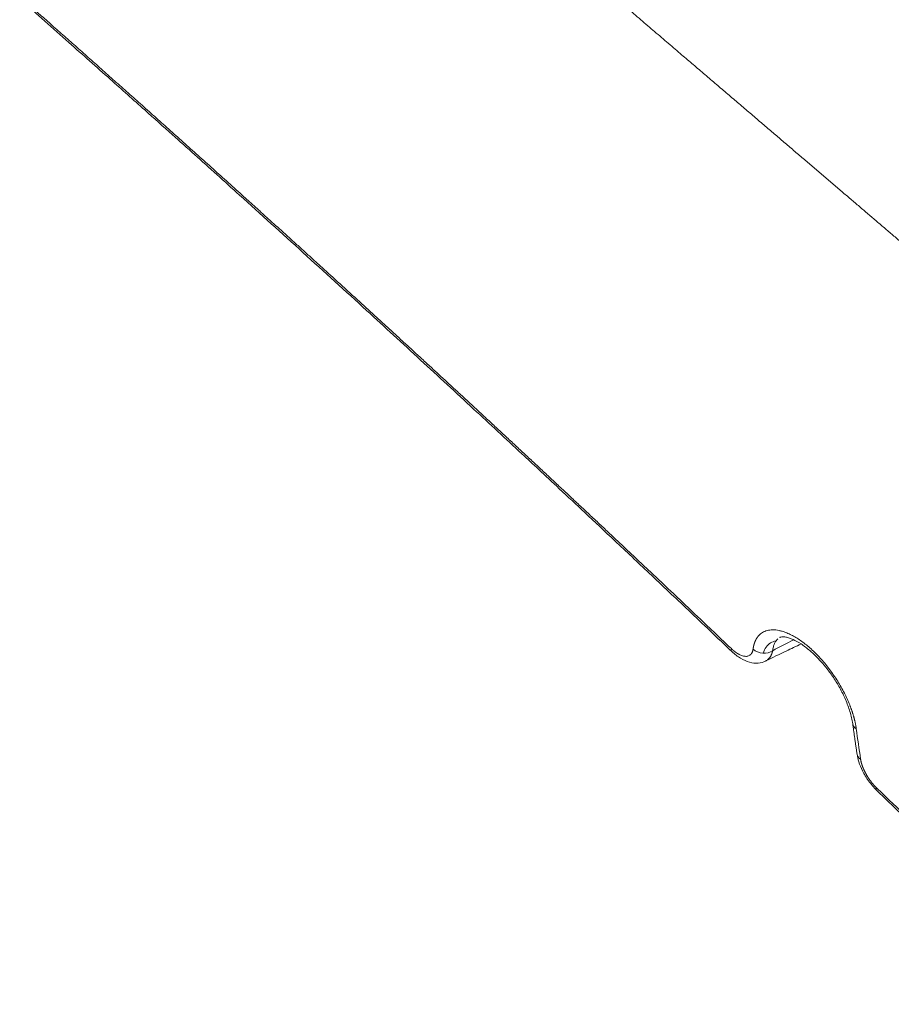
# Model space of a CAD drawing. Header units: millimetres. Extents: x 19214 to 26510, y -7957 to -532.
# Tile 82 of 150: x 26370 to 26386, y -7578 to -7560. Entities that reach past the tile are written whole.
import ezdxf

# ---------------------------------------------------------------- set-up
doc = ezdxf.new("R2010")
doc.units = ezdxf.units.MM
doc.header["$LTSCALE"] = 0.3175
doc.layers.add('1轮廓实线层', color=7, linetype='Continuous', lineweight=18)

# ---------------------------------------------------------------- blocks, each defined once
blk = doc.blocks.new('坐标系')
at = {"layer": '1轮廓实线层'}
for centre, major_axis, ratio, start_param, end_param in [((42517.9834, -35955.9181), (-0.0969, -0.1019), 0.370904, 5.776586, 6.281838), ((42518.2031, -35955.9234), (0.1394, -0.0187), 0.795321, 3.993721, 5.569646), ((42519.2464, -35956.729), (-0.1393, -0.0193), 0.649425, 6.282161, 6.937299), ((42519.29, -35957.0349), (-0.1391, -0.0203), 0.652932, 0.001338, 0.646268), ((42519.4483, -35957.3216), (-0.0976, -0.1012), 0.363885, 5.775311, 6.281809)]:
    blk.add_ellipse(centre, major_axis=major_axis, ratio=ratio, start_param=start_param, end_param=end_param, dxfattribs=at)
for points, degree, knots in [([(42522.4344, -35954.3057), (42522.3701, -35954.2508), (42522.1243, -35954.0407), (42521.8009, -35953.7644), (42521.3764, -35953.4019), (42520.7747, -35952.8879), (42520.1884, -35952.3872), (42519.6245, -35951.9056), (42518.9227, -35951.3063), (42518.0795, -35950.5863), (42517.2102, -35949.8441), (42516.2545, -35949.0282), (42515.1659, -35948.0988), (42514.1233, -35947.2087), (42513.2087, -35946.4279), (42512.5045, -35945.8267), (42511.843, -35945.262), (42511.5133, -35944.9805), (42511.3792, -35944.8659)], 5, [0, 0, 0, 0, 0, 0, 0.037992, 0.14541, 0.191713, 0.252828, 0.360246, 0.383425, 0.467664, 0.575082, 0.6825, 0.766851, 0.789917, 0.897335, 0.958564, 1, 1, 1, 1, 1, 1]), ([(42510.685, -35949.4007), (42510.7044, -35949.4178), (42510.7433, -35949.4521), (42510.802, -35949.504), (42510.8615, -35949.5565), (42510.9216, -35949.6096), (42510.9825, -35949.6635), (42511.044, -35949.7179), (42511.1062, -35949.773), (42511.1692, -35949.8287), (42511.2328, -35949.8851), (42511.297, -35949.9421), (42511.362, -35949.9997), (42511.4276, -35950.058), (42511.4939, -35950.1169), (42511.5608, -35950.1764), (42511.6284, -35950.2365), (42511.6966, -35950.2972), (42511.7655, -35950.3586), (42511.8351, -35950.4206), (42511.9052, -35950.4832), (42511.976, -35950.5464), (42512.0474, -35950.6102), (42512.1195, -35950.6746), (42512.1922, -35950.7396), (42512.2655, -35950.8052), (42512.3394, -35950.8714), (42512.4139, -35950.9382), (42512.489, -35951.0056), (42512.5648, -35951.0736), (42512.6411, -35951.1422), (42512.718, -35951.2114), (42512.7956, -35951.2812), (42512.8737, -35951.3516), (42512.9524, -35951.4226), (42513.0318, -35951.4941), (42513.1117, -35951.5663), (42513.1922, -35951.6391), (42513.2733, -35951.7124), (42513.3549, -35951.7864), (42513.4372, -35951.8609), (42513.52, -35951.9361), (42513.6035, -35952.0118), (42513.6875, -35952.0881), (42513.7721, -35952.1651), (42513.8572, -35952.2426), (42513.943, -35952.3207), (42514.0293, -35952.3995), (42514.1162, -35952.4788), (42514.2037, -35952.5588), (42514.2918, -35952.6393), (42514.3804, -35952.7205), (42514.4697, -35952.8023), (42514.5595, -35952.8847), (42514.6499, -35952.9677), (42514.7409, -35953.0514), (42514.8325, -35953.1357), (42514.9247, -35953.2206), (42515.0174, -35953.3062), (42515.1108, -35953.3924), (42515.2048, -35953.4793), (42515.2994, -35953.5668), (42515.3946, -35953.6549), (42515.4904, -35953.7438), (42515.5869, -35953.8333), (42515.684, -35953.9235), (42515.7817, -35954.0144), (42515.88, -35954.106), (42515.979, -35954.1982), (42516.0786, -35954.2912), (42516.1789, -35954.3849), (42516.2799, -35954.4793), (42516.3815, -35954.5745), (42516.4838, -35954.6704), (42516.5869, -35954.7671), (42516.6906, -35954.8645), (42516.795, -35954.9627), (42516.9001, -35955.0617), (42517.006, -35955.1615), (42517.1126, -35955.2621), (42517.2199, -35955.3635), (42517.328, -35955.4657), (42517.4369, -35955.5688), (42517.5466, -35955.6728), (42517.6571, -35955.7776), (42517.7684, -35955.8834), (42517.8429, -35955.9542), (42517.8803, -35955.9898)], 3, [0, 0, 0, 0, 0.008004, 0.016106, 0.024308, 0.032607, 0.041003, 0.049497, 0.058086, 0.066771, 0.075551, 0.084425, 0.093393, 0.102454, 0.111608, 0.120854, 0.130191, 0.139619, 0.149138, 0.158746, 0.168444, 0.178231, 0.188106, 0.198069, 0.208119, 0.218257, 0.228481, 0.238792, 0.249188, 0.25967, 0.270237, 0.280889, 0.291626, 0.302447, 0.313352, 0.324341, 0.335413, 0.346569, 0.357809, 0.369131, 0.380537, 0.392025, 0.403596, 0.415251, 0.426988, 0.438808, 0.45071, 0.462696, 0.474765, 0.486917, 0.499153, 0.511472, 0.523875, 0.536362, 0.548933, 0.561589, 0.57433, 0.587157, 0.60007, 0.613069, 0.626156, 0.63933, 0.652593, 0.665944, 0.679386, 0.692918, 0.706541, 0.720257, 0.734066, 0.74797, 0.761968, 0.776063, 0.790256, 0.804547, 0.818939, 0.833431, 0.848027, 0.862727, 0.877533, 0.892446, 0.907469, 0.922602, 0.937849, 0.95321, 0.968687, 0.984283, 1, 1, 1, 1]), ([(42510.6943, -35949.4322), (42510.8572, -35949.5759), (42511.1595, -35949.8432), (42511.5778, -35950.2147), (42511.9262, -35950.5252), (42512.2104, -35950.7793), (42512.4535, -35950.9972), (42512.6799, -35951.2006), (42513.0453, -35951.5296), (42513.5503, -35951.9865), (42514.1606, -35952.5424), (42514.7356, -35953.0699), (42515.2591, -35953.553), (42515.6563, -35953.9216), (42515.945, -35954.1905), (42516.1566, -35954.3881), (42516.4138, -35954.6288), (42516.717, -35954.9134), (42517.0661, -35955.2423), (42517.4611, -35955.6158), (42517.7396, -35955.8802), (42517.8864, -35956.0199)], 3, [0, 0, 0, 0, 0.067416, 0.125206, 0.173373, 0.211917, 0.243131, 0.2743, 0.305968, 0.394998, 0.48437, 0.560201, 0.634904, 0.703053, 0.726314, 0.755773, 0.791694, 0.834076, 0.882921, 0.938228, 1, 1, 1, 1]), ([(42518.1001, -35955.9945), (42518.1003, -35955.9935), (42518.1006, -35955.9913), (42518.101, -35955.9882), (42518.1015, -35955.985), (42518.102, -35955.9819), (42518.1026, -35955.9788), (42518.1031, -35955.9757), (42518.1037, -35955.9726), (42518.1043, -35955.9696), (42518.105, -35955.9666), (42518.1056, -35955.9637), (42518.1063, -35955.9607), (42518.107, -35955.9578), (42518.1077, -35955.9549), (42518.1085, -35955.952), (42518.1092, -35955.9492), (42518.11, -35955.9464), (42518.1108, -35955.9436), (42518.1117, -35955.9408), (42518.1125, -35955.938), (42518.1134, -35955.9353), (42518.1143, -35955.9326), (42518.1152, -35955.93), (42518.1162, -35955.9273), (42518.1172, -35955.9247), (42518.1182, -35955.9221), (42518.1192, -35955.9196), (42518.1202, -35955.917), (42518.1213, -35955.9145), (42518.1224, -35955.912), (42518.1235, -35955.9096), (42518.1246, -35955.9071), (42518.1258, -35955.9047), (42518.127, -35955.9023), (42518.1282, -35955.9), (42518.1294, -35955.8976), (42518.1306, -35955.8953), (42518.1319, -35955.893), (42518.1332, -35955.8908), (42518.1345, -35955.8885), (42518.1359, -35955.8863), (42518.1372, -35955.8841), (42518.1386, -35955.882), (42518.14, -35955.8798), (42518.1414, -35955.8777), (42518.1429, -35955.8756), (42518.1444, -35955.8736), (42518.1459, -35955.8716), (42518.1474, -35955.8696), (42518.1489, -35955.8676), (42518.1505, -35955.8656), (42518.1521, -35955.8637), (42518.1537, -35955.8618), (42518.1606, -35955.8539), (42518.1735, -35955.8411), (42518.1944, -35955.8261), (42518.2174, -35955.8144), (42518.2427, -35955.806), (42518.27, -35955.8008), (42518.2991, -35955.799), (42518.3298, -35955.8006), (42518.362, -35955.8057), (42518.3956, -35955.8142), (42518.4335, -35955.8271), (42518.4755, -35955.8453), (42518.5215, -35955.8698), (42518.5685, -35955.8992), (42518.616, -35955.9334), (42518.6635, -35955.9718), (42518.7106, -35956.0143), (42518.757, -35956.0606), (42518.8024, -35956.1104), (42518.8463, -35956.163), (42518.8882, -35956.2179), (42518.9279, -35956.2748), (42518.9651, -35956.3334), (42518.9995, -35956.3931), (42519.0309, -35956.4531), (42519.0589, -35956.5133), (42519.0766, -35956.5563), (42519.0864, -35956.5823), (42519.0898, -35956.5914), (42519.0931, -35956.6006), (42519.0963, -35956.6096), (42519.0994, -35956.6187), (42519.1025, -35956.6277), (42519.1054, -35956.6366), (42519.1082, -35956.6456), (42519.111, -35956.6544), (42519.1136, -35956.6633), (42519.1162, -35956.6721), (42519.1187, -35956.6809), (42519.1211, -35956.6896), (42519.1233, -35956.6983), (42519.1255, -35956.7069), (42519.1276, -35956.7155), (42519.1296, -35956.7241), (42519.1316, -35956.7326), (42519.1334, -35956.7411), (42519.1351, -35956.7496), (42519.1368, -35956.758), (42519.1383, -35956.7663), (42519.1398, -35956.7747), (42519.1411, -35956.783), (42519.1424, -35956.7912), (42519.1432, -35956.7967), (42519.1435, -35956.7994)], 3, [0, 0, 0, 0, 0.002407, 0.004811, 0.007211, 0.009608, 0.012002, 0.014393, 0.016782, 0.019167, 0.02155, 0.02393, 0.026308, 0.028683, 0.031056, 0.033427, 0.035796, 0.038163, 0.040528, 0.042892, 0.045253, 0.047614, 0.049972, 0.05233, 0.054686, 0.057042, 0.059396, 0.061749, 0.064102, 0.066454, 0.068805, 0.071156, 0.073507, 0.075857, 0.078207, 0.080558, 0.082908, 0.085258, 0.087609, 0.08996, 0.092312, 0.094664, 0.097017, 0.099371, 0.101725, 0.104081, 0.106438, 0.108796, 0.111155, 0.113516, 0.115878, 0.118242, 0.120608, 0.122975, 0.125345, 0.150468, 0.175401, 0.200269, 0.2252, 0.250315, 0.275491, 0.300451, 0.325327, 0.350247, 0.375343, 0.406666, 0.437735, 0.468818, 0.500182, 0.53148, 0.562556, 0.593687, 0.625153, 0.656529, 0.687621, 0.718699, 0.750037, 0.781317, 0.812366, 0.84344, 0.87479, 0.879625, 0.884452, 0.889271, 0.894083, 0.898889, 0.90369, 0.908487, 0.913281, 0.918073, 0.922862, 0.927651, 0.932441, 0.937231, 0.942023, 0.946818, 0.951617, 0.95642, 0.961229, 0.966044, 0.970867, 0.975697, 0.980536, 0.985386, 0.990245, 0.995116, 1, 1, 1, 1]), ([(42518.2043, -35956.0357), (42518.2167, -35955.9882), (42518.2408, -35955.9523), (42518.292, -35955.9216), (42518.3109, -35955.9152), (42518.3318, -35955.9122)], 3, [0, 0, 0, 0, 0.676253, 0.676253, 1, 1, 1, 1]), ([(42518.227, -35956.1145), (42518.2964, -35956.0808), (42518.4156, -35956.0232), (42518.5353, -35955.9659), (42518.5853, -35955.9421)], 3, [0, 0, 0, 0, 0.583607, 1, 1, 1, 1]), ([(42518.3515, -35955.8906), (42518.3515, -35955.8906), (42518.3515, -35955.8906), (42518.3446, -35955.8968), (42518.3381, -35955.9039), (42518.3264, -35955.92), (42518.3212, -35955.929), (42518.3121, -35955.9489), (42518.3083, -35955.9598), (42518.3023, -35955.9835), (42518.3, -35955.9964), (42518.2987, -35956.0102)], 3, [0, 0, 0, 0, 0.000126, 0.000126, 0.250094, 0.250094, 0.500063, 0.500063, 0.750031, 0.750031, 1, 1, 1, 1]), ([(42518.3679, -35955.8782), (42518.3742, -35955.8734), (42518.391, -35955.8684), (42518.4249, -35955.8704), (42518.4628, -35955.88), (42518.5149, -35955.9003), (42518.584, -35955.9382), (42518.6816, -35956.0118), (42518.7724, -35956.1009), (42518.8516, -35956.1958), (42518.9163, -35956.2855), (42518.9799, -35956.3897), (42519.0379, -35956.5068), (42519.0841, -35956.6316), (42519.1018, -35956.7097), (42519.1072, -35956.7485)], 3, [0, 0, 0, 0, 0.08579, 0.157538, 0.21436, 0.25805, 0.341153, 0.425057, 0.52822, 0.58888, 0.655245, 0.729768, 0.812029, 0.902438, 1, 1, 1, 1]), ([(42518.3833, -35955.87), (42518.3801, -35955.8714), (42518.3769, -35955.873), (42518.3733, -35955.875), (42518.3727, -35955.8753), (42518.3722, -35955.8757)], 3, [0, 0, 0, 0, 0.846929, 0.846929, 1, 1, 1, 1]), ([(42517.8803, -35955.9898), (42517.8809, -35955.9904), (42517.8822, -35955.9916), (42517.8842, -35955.9934), (42517.8861, -35955.9952), (42517.8881, -35955.997), (42517.89, -35955.9988), (42517.8919, -35956.0005), (42517.8939, -35956.0022), (42517.8958, -35956.0039), (42517.8978, -35956.0056), (42517.8997, -35956.0072), (42517.9017, -35956.0089), (42517.9036, -35956.0105), (42517.9056, -35956.0121), (42517.9075, -35956.0137), (42517.9094, -35956.0152), (42517.9114, -35956.0167), (42517.9133, -35956.0182), (42517.9153, -35956.0197), (42517.9172, -35956.0212), (42517.9191, -35956.0227), (42517.9211, -35956.0241), (42517.923, -35956.0255), (42517.925, -35956.0269), (42517.9269, -35956.0282), (42517.9288, -35956.0296), (42517.9308, -35956.0309), (42517.9327, -35956.0322), (42517.9347, -35956.0335), (42517.9366, -35956.0348), (42517.9385, -35956.036), (42517.9405, -35956.0372), (42517.9424, -35956.0384), (42517.9444, -35956.0396), (42517.9463, -35956.0408), (42517.9482, -35956.0419), (42517.9502, -35956.043), (42517.9521, -35956.0441), (42517.954, -35956.0452), (42517.956, -35956.0463), (42517.9636, -35956.0503), (42517.9766, -35956.0565), (42517.9944, -35956.0629), (42518.0113, -35956.0668), (42518.027, -35956.0681), (42518.0416, -35956.067), (42518.0547, -35956.0635), (42518.0665, -35956.0575), (42518.074, -35956.0513), (42518.0785, -35956.0466), (42518.0804, -35956.0444), (42518.0823, -35956.042), (42518.0841, -35956.0395), (42518.0859, -35956.037), (42518.0875, -35956.0343), (42518.089, -35956.0315), (42518.0905, -35956.0287), (42518.0918, -35956.0257), (42518.0931, -35956.0226), (42518.0943, -35956.0195), (42518.0954, -35956.0162), (42518.0964, -35956.0129), (42518.0973, -35956.0094), (42518.0982, -35956.0058), (42518.0989, -35956.0022), (42518.0996, -35955.9984), (42518.0999, -35955.9958), (42518.1001, -35955.9945)], 3, [0, 0, 0, 0, 0.006268, 0.012527, 0.018777, 0.025018, 0.031252, 0.037479, 0.043699, 0.049914, 0.056124, 0.062331, 0.068533, 0.074733, 0.080931, 0.087128, 0.093324, 0.09952, 0.105718, 0.111916, 0.118117, 0.124321, 0.130529, 0.136741, 0.142958, 0.149181, 0.15541, 0.161647, 0.167892, 0.174145, 0.180407, 0.18668, 0.192963, 0.199258, 0.205565, 0.211884, 0.218217, 0.224564, 0.230925, 0.237302, 0.243696, 0.250106, 0.312839, 0.37492, 0.437008, 0.499764, 0.562072, 0.624001, 0.686157, 0.749139, 0.76321, 0.777231, 0.791209, 0.805151, 0.819062, 0.832948, 0.846817, 0.860674, 0.874526, 0.888379, 0.90224, 0.916115, 0.930009, 0.94393, 0.957883, 0.971875, 0.985912, 1, 1, 1, 1]), ([(42517.8864, -35956.0199), (42517.9146, -35956.047), (42517.9718, -35956.0911), (42518.0629, -35956.132), (42518.1508, -35956.1412), (42518.2033, -35956.126), (42518.2281, -35956.1139)], 3, [0, 0, 0, 0, 0.264394, 0.521307, 0.768274, 1, 1, 1, 1]), ([(42518.2987, -35956.0102), (42518.2985, -35956.011), (42518.2981, -35956.0128), (42518.2974, -35956.0156), (42518.2966, -35956.019), (42518.2956, -35956.0227), (42518.2944, -35956.0268), (42518.293, -35956.0313), (42518.2913, -35956.0361), (42518.2894, -35956.0413), (42518.2871, -35956.0468), (42518.2845, -35956.0526), (42518.2815, -35956.0587), (42518.278, -35956.0649), (42518.274, -35956.0713), (42518.2695, -35956.0778), (42518.2645, -35956.0843), (42518.2587, -35956.0907), (42518.2514, -35956.0979), (42518.2424, -35956.1052), (42518.2331, -35956.1113), (42518.227, -35956.1145), (42518.2246, -35956.1157)], 3, [0, 0, 0, 0, 0.01631, 0.035662, 0.058092, 0.083647, 0.112376, 0.144333, 0.179576, 0.218169, 0.260178, 0.305672, 0.354721, 0.407396, 0.463767, 0.523902, 0.587867, 0.65572, 0.72751, 0.833533, 0.935644, 1, 1, 1, 1]), ([(42519.1509, -35957.0554), (42519.1547, -35957.0811), (42519.1678, -35957.1365), (42519.2056, -35957.2289), (42519.2674, -35957.3315), (42519.3199, -35957.3926), (42519.3507, -35957.4228)], 3, [0, 0, 0, 0, 0.206688, 0.441174, 0.704515, 1, 1, 1, 1]), ([(42519.1869, -35957.1059), (42519.187, -35957.1066), (42519.1873, -35957.1082), (42519.1876, -35957.1105), (42519.188, -35957.1129), (42519.1884, -35957.1153), (42519.1889, -35957.1176), (42519.1893, -35957.12), (42519.1898, -35957.1224), (42519.1903, -35957.1248), (42519.1908, -35957.1272), (42519.1913, -35957.1296), (42519.1919, -35957.132), (42519.1924, -35957.1345), (42519.193, -35957.1369), (42519.1937, -35957.1393), (42519.1943, -35957.1418), (42519.1949, -35957.1442), (42519.1956, -35957.1467), (42519.1963, -35957.1492), (42519.197, -35957.1516), (42519.1978, -35957.1541), (42519.1985, -35957.1566), (42519.1993, -35957.1591), (42519.2001, -35957.1616), (42519.2009, -35957.1641), (42519.2017, -35957.1666), (42519.2026, -35957.1692), (42519.2035, -35957.1717), (42519.2044, -35957.1742), (42519.2053, -35957.1768), (42519.2062, -35957.1793), (42519.2072, -35957.1819), (42519.2082, -35957.1845), (42519.2092, -35957.187), (42519.2102, -35957.1896), (42519.2112, -35957.1922), (42519.2123, -35957.1948), (42519.2134, -35957.1974), (42519.2145, -35957.2), (42519.2156, -35957.2027), (42519.2167, -35957.2053), (42519.2179, -35957.2079), (42519.2191, -35957.2106), (42519.2203, -35957.2132), (42519.2215, -35957.2159), (42519.2227, -35957.2185), (42519.224, -35957.2212), (42519.2253, -35957.2239), (42519.2266, -35957.2266), (42519.2279, -35957.2293), (42519.2293, -35957.232), (42519.2306, -35957.2347), (42519.232, -35957.2374), (42519.2334, -35957.2401), (42519.2348, -35957.2429), (42519.2363, -35957.2456), (42519.2377, -35957.2484), (42519.2392, -35957.2511), (42519.2413, -35957.2548), (42519.2438, -35957.2594), (42519.2469, -35957.2649), (42519.2501, -35957.2704), (42519.2533, -35957.2758), (42519.2565, -35957.2812), (42519.2598, -35957.2865), (42519.2631, -35957.2917), (42519.2665, -35957.2969), (42519.2699, -35957.302), (42519.2733, -35957.3071), (42519.2767, -35957.3121), (42519.2802, -35957.3171), (42519.2838, -35957.322), (42519.2873, -35957.3268), (42519.2909, -35957.3316), (42519.2946, -35957.3363), (42519.2982, -35957.341), (42519.302, -35957.3456), (42519.3057, -35957.3502), (42519.3095, -35957.3547), (42519.3133, -35957.3592), (42519.3172, -35957.3636), (42519.321, -35957.3679), (42519.325, -35957.3722), (42519.3289, -35957.3764), (42519.3329, -35957.3806), (42519.337, -35957.3847), (42519.341, -35957.3888), (42519.3438, -35957.3914), (42519.3451, -35957.3928)], 3, [0, 0, 0, 0, 0.008774, 0.017525, 0.026255, 0.034965, 0.043654, 0.052325, 0.060978, 0.069613, 0.078233, 0.086838, 0.095429, 0.104006, 0.112572, 0.121126, 0.12967, 0.138204, 0.146731, 0.15525, 0.163762, 0.17227, 0.180773, 0.189272, 0.197769, 0.206265, 0.21476, 0.223256, 0.231754, 0.240254, 0.248758, 0.257266, 0.265779, 0.2743, 0.282828, 0.291364, 0.29991, 0.308466, 0.317034, 0.325614, 0.334207, 0.342815, 0.351438, 0.360078, 0.368734, 0.377409, 0.386103, 0.394816, 0.403551, 0.412308, 0.421087, 0.42989, 0.438717, 0.44757, 0.45645, 0.465356, 0.474291, 0.483254, 0.492248, 0.501271, 0.5195, 0.537584, 0.555529, 0.573344, 0.591035, 0.608611, 0.626078, 0.643446, 0.660721, 0.677912, 0.695028, 0.712076, 0.729066, 0.746005, 0.762903, 0.779767, 0.796608, 0.813433, 0.830251, 0.847072, 0.863904, 0.880755, 0.897635, 0.914553, 0.931516, 0.948534, 0.965615, 0.982768, 1, 1, 1, 1]), ([(42519.3507, -35957.4228), (42519.4316, -35957.5008), (42519.5832, -35957.647), (42519.7952, -35957.852), (42519.9766, -35958.0276), (42520.1274, -35958.1737), (42520.2513, -35958.2939), (42520.392, -35958.4304), (42520.5826, -35958.6157), (42520.8526, -35958.8784), (42521.1913, -35959.2087), (42521.44, -35959.4516), (42521.5757, -35959.5844)], 3, [0, 0, 0, 0, 0.10888, 0.204042, 0.285488, 0.353216, 0.407226, 0.452469, 0.542863, 0.664248, 0.816626, 1, 1, 1, 1])]:
    blk.add_open_spline(points, degree=degree, knots=knots, dxfattribs=at)
for points, degree in [([(42518.2987, -35956.0102), (42518.369, -35955.9734), (42518.4394, -35955.9366), (42518.5099, -35955.9)], 3), ([(42519.1072, -35956.7485), (42519.1509, -35957.0554)], 1), ([(42519.1435, -35956.7994), (42519.1576, -35956.9015), (42519.1721, -35957.0037), (42519.1869, -35957.1059)], 3), ([(42519.3451, -35957.3928), (42520.0669, -35958.0884), (42520.805, -35958.8057), (42521.574, -35959.5576)], 3)]:
    blk.add_open_spline(points, degree=degree, dxfattribs=at)

msp = doc.modelspace()

# ---------------------------------------------------------------- block references
at = {"lineweight": 13, "xscale": 1.8, "yscale": 1.8, "zscale": 1.8}
msp.add_blockref('坐标系', (-50148.901, 57148.966), dxfattribs=at)

doc.saveas('drawing.dxf')
